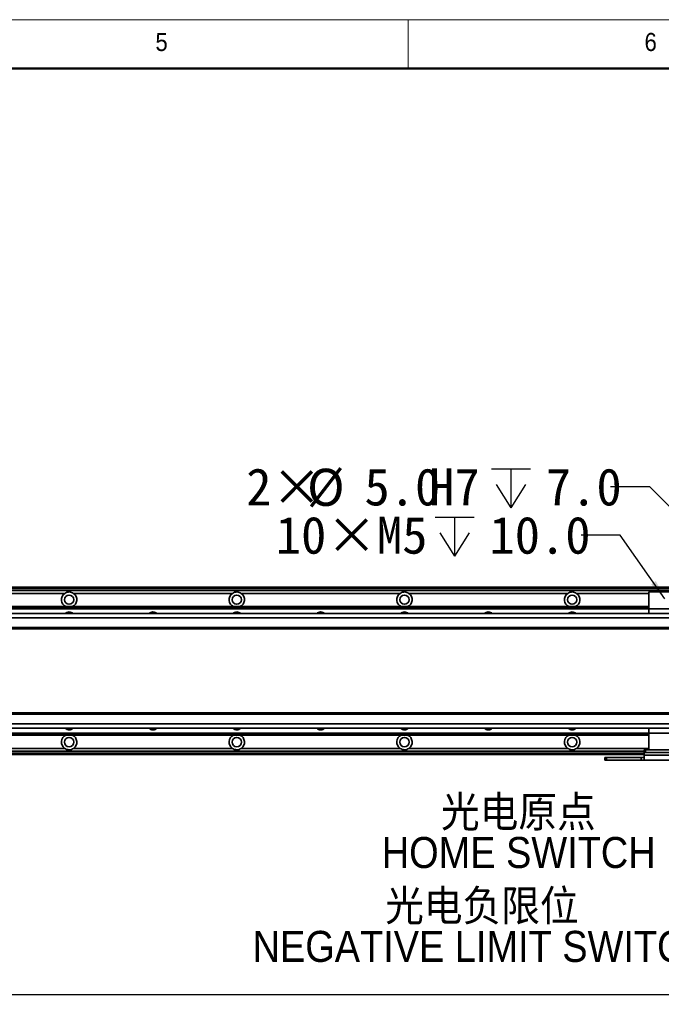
# Model space of a CAD drawing. Header units: millimetres. Extents: x 35 to 2905, y 35 to 2044.
# Tile 8 of 10: x 1542 to 2001, y 1339 to 2044. Entities that reach past the tile are written whole.
import ezdxf

# ---------------------------------------------------------------- set-up
doc = ezdxf.new("R2010")
doc.units = ezdxf.units.MM
doc.header["$LTSCALE"] = 7
doc.layers.add('黑色实线', color=7, linetype='Continuous')
doc.styles.add('SLDTEXTSTYLE0', font='Gothic.ttf', dxfattribs={"width": 0.913, "bigfont": 'bigfont'})
doc.styles.add('SLDTEXTSTYLE1', font='Gothic.ttf', dxfattribs={"width": 0.913})
doc.styles.add('SLDTEXTSTYLE8', font='txt')
doc.dimstyles.new('SLDDIMSTYLE4', dxfattribs={"dimtxt": 26.6, "dimasz": 14, "dimexe": 0, "dimexo": 0.0625, "dimgap": 6.65, "dimtad": 2, "dimdec": 1, "dimrnd": 1e-09, "dimzin": 4, "dimdsep": 46, "dimtxsty": 'SLDTEXTSTYLE8', "dimsah": 1, "dimcen": 0.09, "dimadec": 0, "dimazin": 1, "dimtfac": 1, "dimtdec": 1, "dimtofl": 0, "dimtmove": 0, "dimatfit": 3, "dimfxl": 0, "dimfrac": 2, "dimtolj": 1, "dimtzin": 12, "dimarcsym": 0})
doc.dimstyles.new('SLDDIMSTYLE5', dxfattribs={"dimtxt": 26.6, "dimasz": 14, "dimexe": 0, "dimexo": 0.0625, "dimgap": 6.65, "dimtad": 0, "dimtih": 1, "dimtoh": 1, "dimdec": 1, "dimrnd": 1e-09, "dimzin": 4, "dimdsep": 46, "dimtxsty": 'SLDTEXTSTYLE8', "dimsah": 1, "dimcen": 0, "dimadec": 0, "dimazin": 1, "dimtfac": 1, "dimtdec": 1, "dimtofl": 0, "dimtmove": 0, "dimatfit": 3, "dimfxl": 0, "dimfrac": 2, "dimtolj": 1, "dimtzin": 12, "dimarcsym": 0})
doc.dimstyles.new('SLDDIMSTYLE6', dxfattribs={"dimtxt": 26.6, "dimasz": 14, "dimexe": 0, "dimexo": 0.0625, "dimgap": 6.65, "dimtad": 0, "dimtih": 1, "dimtoh": 1, "dimdec": 1, "dimrnd": 1e-09, "dimzin": 12, "dimdsep": 46, "dimtxsty": 'SLDTEXTSTYLE8', "dimsah": 1, "dimcen": 0, "dimadec": 0, "dimazin": 3, "dimtfac": 1, "dimtdec": 1, "dimtofl": 0, "dimtmove": 0, "dimatfit": 3, "dimfxl": 0, "dimfrac": 2, "dimtolj": 1, "dimtzin": 12, "dimarcsym": 0})

# ---------------------------------------------------------------- blocks, each defined once
blk = doc.blocks.new('SW_SYMBOL_HOLE_DEPTH')
at = {"layer": '黑色实线', "color": 0}
for p, q in [((0, 6125), (5600, 6125)), ((2800, 6125), (2800, 525)), ((700, 3885), (2800, 525)), ((4900, 3885), (2800, 525))]:
    blk.add_line(p, q, dxfattribs=at)
blk = doc.blocks.new('_D_18')
at = {"layer": '黑色实线'}
for p, q in [((1992.89, 1709.4), (1964.89, 1709.4)), ((2073.11, 1629.39), (1992.89, 1709.4))]:
    blk.add_line(p, q, dxfattribs=at)
blk.add_solid([(2073.11, 1629.39), (2064.68, 1640.76), (2061.71, 1637.79)], dxfattribs=at)
at = {"layer": '黑色实线', "xscale": 0.004985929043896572, "yscale": 0.004985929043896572, "zscale": 0.004985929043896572}
blk.add_blockref('SW_SYMBOL_HOLE_DEPTH', (1879.62, 1691.68), dxfattribs=at)
at = {"layer": '黑色实线', "char_height": 26.6, "attachment_point": 1, "style": 'SLDTEXTSTYLE8'}
for s, insert in [('2×', (1704.12, 1722.69)), ('%%c', (1747.64, 1722.43)), ('5.0', (1788.74, 1722.69)), ('H7', (1835.07, 1722.69)), ('7.0', (1918.56, 1722.69))]:
    blk.add_mtext(s, dxfattribs=dict(at, insert=insert))
blk = doc.blocks.new('_D_19')
at = {"layer": '黑色实线'}
for p, q in [((347.38, 1462.99), (347.38, 1338.82)), ((2087.38, 1430.62), (2087.38, 1338.82)), ((347.38, 1345.82), (2087.38, 1345.82))]:
    blk.add_line(p, q, dxfattribs=at)
for points in [[(347.38, 1345.82), (361.38, 1343.72), (361.38, 1347.92)], [(2087.38, 1345.82), (2073.38, 1347.92), (2073.38, 1343.72)]]:
    blk.add_solid(points, dxfattribs=at)
at = {"layer": '黑色实线', "insert": (1167.49, 1380.72), "char_height": 26.6, "attachment_point": 1, "style": 'SLDTEXTSTYLE8'}
blk.add_mtext('1740.0', dxfattribs=at)
blk = doc.blocks.new('_D_20')
at = {"layer": '黑色实线'}
for p, q in [((1971.73, 1674.74), (1943.73, 1674.74)), ((2003.67, 1629.34), (1971.73, 1674.74))]:
    blk.add_line(p, q, dxfattribs=at)
blk.add_solid([(2003.67, 1629.34), (1997.33, 1642), (1993.9, 1639.58)], dxfattribs=at)
at = {"layer": '黑色实线', "xscale": 0.004985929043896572, "yscale": 0.004985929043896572, "zscale": 0.004985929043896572}
blk.add_blockref('SW_SYMBOL_HOLE_DEPTH', (1839.25, 1657.13), dxfattribs=at)
at = {"layer": '黑色实线', "char_height": 26.6, "attachment_point": 1, "style": 'SLDTEXTSTYLE8'}
for s, insert in [('10×M5', (1725.28, 1688.14)), ('10.0', (1878.19, 1688.14))]:
    blk.add_mtext(s, dxfattribs=dict(at, insert=insert))
blk = doc.blocks.new('SW_NOTE_5')
at = {"layer": '黑色实线', "color": 0, "char_height": 22.225, "attachment_point": 2}
for s, insert, style in [('光电原点', (-106.04, 40.12), 'SLDTEXTSTYLE0'), ('HOME SWITCH', (-105.81, 10.9), 'SLDTEXTSTYLE1')]:
    blk.add_mtext(s, dxfattribs=dict(at, insert=insert, style=style))
blk = doc.blocks.new('SW_NOTE_6')
at = {"layer": '黑色实线', "color": 0, "char_height": 22.225, "attachment_point": 2}
for s, insert, style in [('光电负限位', (-170.26, 40.18), 'SLDTEXTSTYLE0'), ('NEGATIVE LIMIT SWITCH', (-170.06, 10.96), 'SLDTEXTSTYLE1')]:
    blk.add_mtext(s, dxfattribs=dict(at, insert=insert, style=style))

msp = doc.modelspace()

# ---------------------------------------------------------------- linework, layer by layer
at = {"color": 7, "linetype": 'Continuous', "lineweight": 18}
for p, q in [((2905, 2044), (35, 2044)), ((1820, 2009), (1820, 2044)), ((70, 2009), (2870, 2009))]:
    msp.add_line(p, q, dxfattribs=at)
at = {"color": 7, "linetype": 'Continuous', "lineweight": 50}
msp.add_line((2870, 2009), (70, 2009), dxfattribs=at)
at = {"color": 7, "linetype": 'Continuous', "lineweight": 35}
for p, q in [((2019.38, 1637.62), (415.38, 1637.62)), ((415.38, 1637.42), (2019.38, 1637.42)), ((415.38, 1637.22), (2019.38, 1637.22)), ((2019.38, 1637.12), (415.38, 1637.12)), ((2019.38, 1635.12), (415.38, 1635.12)), ((1574.21, 1633.12), (1460.55, 1633.12)), ((1694.21, 1633.12), (1580.55, 1633.12)), ((1814.21, 1633.12), (1700.55, 1633.12)), ((1934.21, 1633.12), (1820.55, 1633.12)), ((2182.38, 1634.12), (1992.38, 1634.12)), ((1992.38, 1634.12), (1992.38, 1622.12)), ((442.38, 1623.62), (1992.38, 1623.62)), ((442.38, 1623.32), (1992.38, 1623.32)), ((442.38, 1622.43), (1992.38, 1622.43)), ((442.38, 1622.13), (1992.38, 1622.13)), ((2182.38, 1622.12), (1992.38, 1622.12)), ((1992.38, 1622.12), (1992.38, 1618.62)), ((2202.88, 1618.62), (231.88, 1618.62)), ((2202.88, 1615.62), (231.88, 1615.62)), ((2202.88, 1608.62), (231.88, 1608.62)), ((231.88, 1607.62), (2202.88, 1607.62)), ((2202.88, 1547.62), (231.88, 1547.62)), ((2202.88, 1546.62), (231.88, 1546.62)), ((2202.88, 1539.62), (231.88, 1539.62)), ((2202.88, 1536.62), (231.88, 1536.62)), ((442.38, 1533.11), (1992.38, 1533.11)), ((442.38, 1532.82), (1992.38, 1532.82)), ((442.38, 1531.92), (1992.38, 1531.92)), ((442.38, 1531.63), (1992.38, 1531.63)), ((1992.38, 1536.62), (1992.38, 1533.12)), ((2182.38, 1533.12), (1992.38, 1533.12)), ((1992.38, 1533.12), (1992.38, 1521.12)), ((1988.88, 1520.13), (447.88, 1520.13)), ((1988.88, 1517.62), (447.88, 1517.62)), ((1574.21, 1522.13), (1460.55, 1522.13)), ((1694.21, 1522.13), (1580.55, 1522.13)), ((1814.21, 1522.13), (1700.55, 1522.13)), ((1934.21, 1522.13), (1820.55, 1522.13)), ((1988.88, 1519.12), (1988.88, 1521.12)), ((1988.88, 1521.12), (1989.88, 1521.12)), ((1989.88, 1519.12), (1988.88, 1519.12)), ((1988.88, 1517.29), (1988.88, 1519.12)), ((1988.88, 1517.29), (2023.88, 1517.29)), ((1988.88, 1513.62), (1988.88, 1517.29)), ((1989.88, 1521.12), (1989.88, 1519.12)), ((1989.88, 1521.12), (1992.38, 1521.12)), ((1989.88, 1519.12), (2022.88, 1519.12)), ((2182.38, 1521.12), (1992.38, 1521.12)), ((1960.88, 1513.62), (1960.88, 1515.62)), ((1960.88, 1515.62), (1961.88, 1515.62)), ((1961.88, 1513.62), (1960.88, 1513.62)), ((1961.88, 1515.62), (1961.88, 1513.62)), ((1961.88, 1515.62), (1986.88, 1515.62)), ((1961.88, 1513.62), (1986.88, 1513.62)), ((1986.88, 1513.62), (1986.88, 1515.62)), ((1986.88, 1515.62), (1988.88, 1515.62)), ((1988.88, 1513.62), (1986.88, 1513.62)), ((2023.88, 1513.62), (1988.88, 1513.62))]:
    msp.add_line(p, q, dxfattribs=at)
at = {"color": 8, "linetype": 'Continuous', "lineweight": 35}
for p, q in [((2019.38, 1636.62), (415.38, 1636.62)), ((1992.38, 1633.12), (1940.55, 1633.12)), ((1988.88, 1518.62), (447.88, 1518.62)), ((1992.38, 1522.13), (1940.55, 1522.13))]:
    msp.add_line(p, q, dxfattribs=at)
at = {"color": 7, "linetype": 'Continuous', "lineweight": 35}
for centre in [(1577.38, 1628.62), (1697.38, 1628.62), (1817.38, 1628.62), (1937.38, 1628.62), (1577.38, 1526.62), (1697.38, 1526.62), (1817.38, 1526.62), (1937.38, 1526.62)]:
    msp.add_circle(centre, 3.3, dxfattribs=at)
for centre, radius, start, end in [((1577.38, 1628.62), 5.5, 125.18979, 245.50882), ((1577.38, 1628.62), 5.5, 294.49118, 54.81021), ((1697.38, 1628.62), 5.5, 125.18979, 245.50882), ((1697.38, 1628.62), 5.5, 294.49118, 54.81021), ((1817.38, 1628.62), 5.5, 125.18979, 245.50882), ((1817.38, 1628.62), 5.5, 294.49118, 54.81021), ((1937.38, 1628.62), 5.5, 125.18979, 245.50882), ((1937.38, 1628.62), 5.5, 294.49118, 54.81021), ((1577.38, 1616.12), 3.75, 41.91572, 138.08428), ((1637.38, 1616.12), 3.75, 41.91572, 138.08428), ((1697.38, 1616.12), 3.75, 41.91572, 138.08428), ((1757.38, 1616.12), 3.75, 41.91572, 138.08428), ((1817.38, 1616.12), 3.75, 41.91572, 138.08428), ((1877.38, 1616.12), 3.75, 41.91572, 138.08428), ((1937.38, 1616.12), 3.75, 41.91572, 138.08428), ((1577.38, 1526.62), 5.5, 114.49118, 234.81021), ((1577.38, 1539.13), 3.75, 221.91572, 318.08428), ((1577.38, 1526.62), 5.5, 305.18979, 65.50882), ((1637.38, 1539.13), 3.75, 221.91572, 318.08428), ((1697.38, 1526.62), 5.5, 114.49118, 234.81021), ((1697.38, 1539.13), 3.75, 221.91572, 318.08428), ((1697.38, 1526.62), 5.5, 305.18979, 65.50882), ((1757.38, 1539.13), 3.75, 221.91572, 318.08428), ((1817.38, 1526.62), 5.5, 114.49118, 234.81021), ((1817.38, 1539.13), 3.75, 221.91572, 318.08428), ((1817.38, 1526.62), 5.5, 305.18979, 65.50882), ((1877.38, 1539.13), 3.75, 221.91572, 318.08428), ((1937.38, 1526.62), 5.5, 114.49118, 234.81021), ((1937.38, 1539.13), 3.75, 221.91572, 318.08428), ((1937.38, 1526.62), 5.5, 305.18979, 65.50882)]:
    msp.add_arc(centre, radius, start, end, dxfattribs=at)
for points in [[(1580.55, 1633.12), (1580.09, 1633.39), (1579.14, 1633.94), (1577.46, 1634.2), (1575.71, 1633.99), (1574.71, 1633.41), (1574.21, 1633.12)], [(1700.55, 1633.12), (1700.09, 1633.39), (1699.14, 1633.94), (1697.46, 1634.2), (1695.71, 1633.99), (1694.71, 1633.41), (1694.21, 1633.12)], [(1820.55, 1633.12), (1820.09, 1633.39), (1819.14, 1633.94), (1817.46, 1634.2), (1815.71, 1633.99), (1814.71, 1633.41), (1814.21, 1633.12)], [(1940.55, 1633.12), (1940.09, 1633.39), (1939.14, 1633.94), (1937.46, 1634.2), (1935.71, 1633.99), (1934.71, 1633.41), (1934.21, 1633.12)], [(1574.21, 1522.13), (1574.67, 1521.86), (1575.62, 1521.3), (1577.3, 1521.04), (1579.04, 1521.26), (1580.05, 1521.84), (1580.55, 1522.13)], [(1694.21, 1522.13), (1694.67, 1521.86), (1695.62, 1521.3), (1697.3, 1521.04), (1699.04, 1521.26), (1700.05, 1521.84), (1700.55, 1522.13)], [(1814.21, 1522.13), (1814.67, 1521.86), (1815.62, 1521.3), (1817.3, 1521.04), (1819.04, 1521.26), (1820.05, 1521.84), (1820.55, 1522.13)], [(1934.21, 1522.13), (1934.67, 1521.86), (1935.62, 1521.3), (1937.3, 1521.04), (1939.04, 1521.26), (1940.05, 1521.84), (1940.55, 1522.13)]]:
    msp.add_open_spline(points, degree=3, knots=[0, 0, 0, 0, 0.235694, 0.486464, 0.744851, 1, 1, 1, 1], dxfattribs=at)

# ---------------------------------------------------------------- block references
at = {"layer": '黑色实线', "color": 7}
for name, p in [('SW_NOTE_5', (2004.94, 1447.76)), ('SW_NOTE_6', (2043.08, 1380.45))]:
    msp.add_blockref(name, p, dxfattribs=at)

# ---------------------------------------------------------------- texts
at = {"color": 7, "linetype": 'Continuous', "lineweight": 0, "char_height": 12.96, "attachment_point": 1, "style": 'SLDTEXTSTYLE1'}
for s, insert in [('5', (1639.17, 2034.52)), ('6', (1989.17, 2034.52))]:
    msp.add_mtext(s, dxfattribs=dict(at, insert=insert))

# ---------------------------------------------------------------- dimensions: what is measured, and where the dimension line sits
at = {"layer": '黑色实线'}
dim = msp.add_diameter_dim_2p(p1=(2076.65, 1625.86), p2=(2073.11, 1629.39), text='2×<>H7{\\fGDT;x}7.0', dimstyle='SLDDIMSTYLE5', dxfattribs=at)
dim.commit()
dim.dimension.update_dxf_attribs({"geometry": '_D_18', "text_midpoint": (1834.5, 1709.4), "dimtype": 163})
dim = msp.add_diameter_dim_2p(p1=(2006.09, 1625.9), p2=(2003.67, 1629.34), text='10×M5{\\fGDT;x}10.0', dimstyle='SLDDIMSTYLE6', override={"dimpost": '<>'}, dxfattribs=at)
dim.commit()
dim.dimension.update_dxf_attribs({"geometry": '_D_20', "text_midpoint": (1834.5, 1674.74), "dimtype": 163})
dim = msp.add_linear_dim(base=(2087.38, 1345.82), p1=(347.38, 1471.88), p2=(2087.38, 1439.51), dimstyle='SLDDIMSTYLE4', dxfattribs=at)
dim.commit()
dim.dimension.update_dxf_attribs({"geometry": '_D_19', "text_midpoint": (1219.47, 1345.82), "dimtype": 160})

doc.saveas('drawing.dxf')
